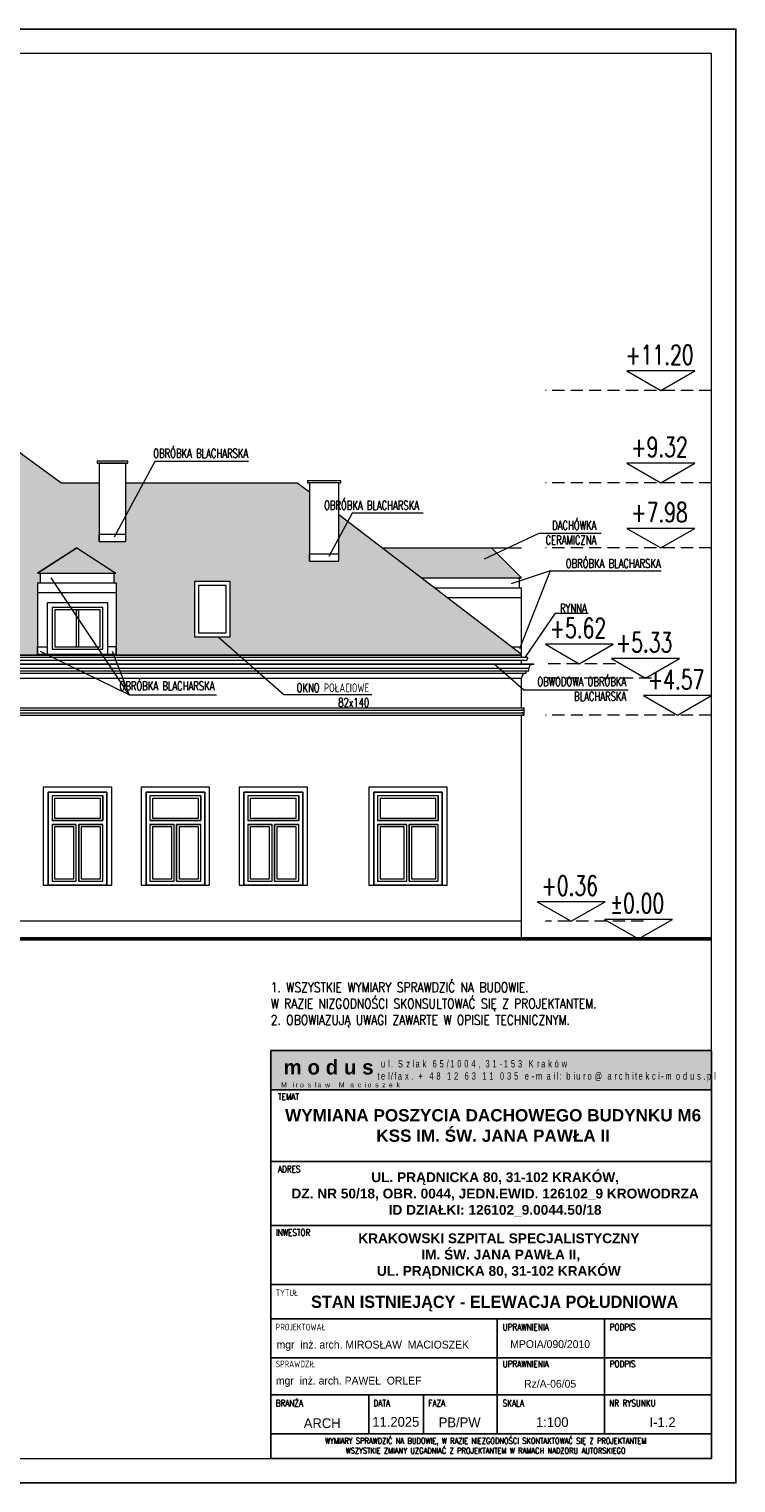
# Model space of a CAD drawing. Header units: millimetres. Extents: x 5973 to 39040, y 4443 to 37727.
# Tile 17 of 52: x 8818 to 10261, y 15910 to 18880. Entities that reach past the tile are written whole.
import ezdxf
from ezdxf.enums import TextEntityAlignment as Align

# ---------------------------------------------------------------- set-up
doc = ezdxf.new("R2010")
doc.units = ezdxf.units.MM
doc.linetypes.add('HIDDEN', pattern=[0.375, 0.25, -0.125])
for name, color, linetype, lineweight in [('!MODUS_OPIS', 3, 'Continuous', 13), ('!MODUS_RAMKA', 1, 'Continuous', 15), ('_MODUS - Ramka', 1, 'Continuous', 15), ('Cienka', 3, 'Continuous', 9), ('MODUS_Opis', 8, 'Continuous', 13), ('pekniecia', 2, 'Continuous', 50), ('Widok', 1, 'Continuous', 15)]:
    doc.layers.add(name, color=color, linetype=linetype, lineweight=lineweight)
doc.styles.add('ARIAL', font='tahoma.ttf')
doc.styles.add('ARIAL TEEN', font='arial.ttf')
doc.styles.add('OPIS', font='romans.shx')
doc.styles.add('ROMANS', font='romans.shx', dxfattribs={"width": 0.8})
doc.styles.add('TXT', font='simplex.shx', dxfattribs={"width": 0.8})
pattern_1 = [(90, (0.04, 0), (-10.16, 6e-16), []), (180, (0.04, 0), (-10.16, -10.16), [10.16, -10.16])]

msp = doc.modelspace()

# ---------------------------------------------------------------- hatches: boundary and pattern name
at = {"layer": '!MODUS_RAMKA'}
for color, points in [(254, [(10211.40608, 16793.21339), (9311.40608, 16793.21339), (9311.40608, 16713.21339), (10211.40608, 16713.21339)]), (250, [(9520.18186, 16783.21339), (9331.40608, 16783.21339), (9331.40608, 16730.34919), (9520.18186, 16730.34919)])]:
    msp.add_hatch(color=color, dxfattribs=at).paths.add_polyline_path(points)
at = {"layer": 'Cienka', "transparency": 33554483}
h = msp.add_hatch(dxfattribs=at)
h.set_pattern_fill('AR-B816', color=256, scale=0.05, angle=90)
h.set_pattern_definition(pattern_1)
h.paths.add_polyline_path([(7228.22025, 17592.33148, 0.2268271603), (7230.26795, 17596.61302), (7231.26795, 17596.61302, -0.2198132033), (7228.98169, 17591.66384)])
h.paths.add_polyline_path([(8370.44492, 18070.11796), (8374.44492, 18070.11796), (8374.44492, 18074.11796), (8315.44492, 18074.11796), (8306.44492, 18074.11796), (8306.44492, 18070.11796)])
h.paths.add_polyline_path([(7620.44492, 18070.11796), (7624.44492, 18070.11796), (7624.44492, 18074.11796), (7565.44492, 18074.11796), (7556.44492, 18074.11796), (7556.44492, 18070.11796)])
h.paths.add_polyline_path([(7150.44492, 18030.11796), (7154.44492, 18030.11796), (7154.44492, 18034.11796), (7095.44492, 18034.11796), (7086.44492, 18034.11796), (7086.44492, 18030.11796)])
h.paths.add_polyline_path([(9823.44492, 17601.36636), (9823.44492, 17602.4914), (9450.44492, 17887.83705), (9450.44492, 17793.36636), (9390.44492, 17793.36636), (9390.44492, 17933.73716), (9364.78588, 17953.36636), (9015.44492, 17953.36636), (9015.44492, 17833.36636), (8960.44492, 17833.36636), (8960.44492, 17953.36636), (8882.13161, 17953.36636), (8623.78588, 18141.6597), (7132.48805, 18141.6597), (7118.00308, 18130.11796), (6900.46726, 17953.36636), (6830.84081, 17953.36636), (6822.13995, 17948.3879), (7218.05835, 17601.24157), (7218.05835, 17601.36636)])
h.paths.add_polyline_path([(7090.44492, 18030.11796), (7150.44492, 18030.11796), (7150.44492, 17880.11796), (7090.44492, 17880.11796)], flags=16)
h.paths.add_polyline_path([(8310.44492, 18070.11796), (8370.44492, 18070.11796), (8370.44492, 17920.11796), (8310.44492, 17920.11796)], flags=16)
h.paths.add_polyline_path([(7560.44492, 18070.11796), (7620.44492, 18070.11796), (7620.44492, 17920.11796), (7560.44492, 17920.11796)], flags=16)
h.paths.add_polyline_path([(7485.44492, 17751.36636), (7558.44492, 17751.36636), (7558.44492, 17638.36636), (7485.44492, 17638.36636)], flags=16)
h.paths.add_polyline_path([(7855.44492, 17751.36636), (7928.44492, 17751.36636), (7928.44492, 17638.36636), (7855.44492, 17638.36636)], flags=16)
h.paths.add_polyline_path([(8255.44492, 17751.36636), (8328.44492, 17751.36636), (8328.44492, 17638.36636), (8255.44492, 17638.36636)], flags=16)
h.paths.add_polyline_path([(9155.44492, 17751.36636), (9228.44492, 17751.36636), (9228.44492, 17638.36636), (9155.44492, 17638.36636)], flags=16)
h.paths.add_polyline_path([(7274.37838, 17748.78488), (7274.37838, 17768.78488), (7269.37838, 17768.78488), (7349.37838, 17820.11796), (7429.37838, 17768.78488), (7424.87838, 17768.78488), (7424.87838, 17748.78488), (7429.51146, 17748.78488), (7429.51146, 17603.36636), (7269.37838, 17603.36636), (7269.37838, 17748.78488)], flags=16)
h.paths.add_polyline_path([(7630.05857, 17748.78488), (7630.05857, 17768.78488), (7625.05857, 17768.78488), (7705.05857, 17820.11796), (7785.05857, 17768.78488), (7780.55857, 17768.78488), (7780.55857, 17748.78488), (7785.19165, 17748.78488), (7785.19165, 17603.36636), (7625.05857, 17603.36636), (7625.05857, 17748.78488)], flags=16)
h.paths.add_polyline_path([(8040.05857, 17748.78488), (8040.05857, 17768.78488), (8035.05857, 17768.78488), (8115.05857, 17820.11796), (8195.05857, 17768.78488), (8190.55857, 17768.78488), (8190.55857, 17748.78488), (8195.19165, 17748.78488), (8195.19165, 17603.36636), (8035.05857, 17603.36636), (8035.05857, 17748.78488)], flags=16)
h.paths.add_polyline_path([(8440.05857, 17748.78488), (8440.05857, 17768.78488), (8435.05857, 17768.78488), (8515.05857, 17820.11796), (8595.05857, 17768.78488), (8590.55857, 17768.78488), (8590.55857, 17748.78488), (8595.19165, 17748.78488), (8595.19165, 17603.36636), (8435.05857, 17603.36636), (8435.05857, 17748.78488)], flags=16)
h.paths.add_polyline_path([(8840.05857, 17748.78488), (8840.05857, 17768.78488), (8835.05857, 17768.78488), (8915.05857, 17820.11796), (8995.05857, 17768.78488), (8990.55857, 17768.78488), (8990.55857, 17748.78488), (8995.19165, 17748.78488), (8995.19165, 17603.36636), (8835.05857, 17603.36636), (8835.05857, 17748.78488)], flags=16)
h.paths.add_polyline_path([(7493.44492, 17743.36636), (7550.44492, 17743.36636), (7550.44492, 17646.36636), (7493.44492, 17646.36636)], flags=0)
h.paths.add_polyline_path([(7863.44492, 17743.36636), (7920.44492, 17743.36636), (7920.44492, 17646.36636), (7863.44492, 17646.36636)], flags=0)
h.paths.add_polyline_path([(8263.44492, 17743.36636), (8320.44492, 17743.36636), (8320.44492, 17646.36636), (8263.44492, 17646.36636)], flags=0)
h.paths.add_polyline_path([(9163.44492, 17743.36636), (9220.44492, 17743.36636), (9220.44492, 17646.36636), (9163.44492, 17646.36636)], flags=0)
h.paths.add_polyline_path([(7402.2453, 17613.36636), (7299.2453, 17613.36636), (7299.2453, 17698.36636), (7402.2453, 17698.36636)], flags=0)
h.paths.add_polyline_path([(7304.2453, 17618.36636), (7304.2453, 17693.36636), (7397.2453, 17693.36636), (7397.2453, 17618.36636)], flags=0)
h.paths.add_polyline_path([(7757.9255, 17613.36636), (7654.9255, 17613.36636), (7654.9255, 17698.36636), (7757.9255, 17698.36636)], flags=0)
h.paths.add_polyline_path([(7659.9255, 17618.36636), (7659.9255, 17693.36636), (7752.9255, 17693.36636), (7752.9255, 17618.36636)], flags=0)
h.paths.add_polyline_path([(8167.9255, 17613.36636), (8064.9255, 17613.36636), (8064.9255, 17698.36636), (8167.9255, 17698.36636)], flags=0)
h.paths.add_polyline_path([(8069.9255, 17618.36636), (8069.9255, 17693.36636), (8162.9255, 17693.36636), (8162.9255, 17618.36636)], flags=0)
h.paths.add_polyline_path([(8567.9255, 17613.36636), (8464.9255, 17613.36636), (8464.9255, 17698.36636), (8567.9255, 17698.36636)], flags=0)
h.paths.add_polyline_path([(8469.9255, 17618.36636), (8469.9255, 17693.36636), (8562.9255, 17693.36636), (8562.9255, 17618.36636)], flags=0)
h.paths.add_polyline_path([(8967.9255, 17613.36636), (8864.9255, 17613.36636), (8864.9255, 17698.36636), (8967.9255, 17698.36636)], flags=0)
h.paths.add_polyline_path([(8869.9255, 17618.36636), (8869.9255, 17693.36636), (8962.9255, 17693.36636), (8962.9255, 17618.36636)], flags=0)
h = msp.add_hatch(dxfattribs=at)
h.set_pattern_fill('AR-B816', color=256, scale=0.05, angle=90)
h.set_pattern_definition(pattern_1)
h.paths.add_polyline_path([(7785.05857, 17768.78488), (7705.05857, 17820.11796), (7625.05857, 17768.78488)])
h.paths.add_polyline_path([(8195.05857, 17768.78488), (8115.05857, 17820.11796), (8035.05857, 17768.78488)])
h.paths.add_polyline_path([(8595.05857, 17768.78488), (8515.05857, 17820.11796), (8435.05857, 17768.78488)])
h.paths.add_polyline_path([(8995.05857, 17768.78488), (8915.05857, 17820.11796), (8835.05857, 17768.78488)])
h.paths.add_polyline_path([(9823.44492, 17758.78488), (9762.11183, 17820.11796), (9512.82267, 17820.11796), (9592.99646, 17758.78488)])

# ---------------------------------------------------------------- linework, layer by layer
at = {"layer": '!MODUS_OPIS'}
for points in [[(10108.03933, 18141.6597), (10177.32136, 18181.6597), (10038.7573, 18181.6597)], [(10108.03933, 17953.36636), (10177.32136, 17993.36636), (10038.7573, 17993.36636)], [(10108.03933, 17820.11796), (10177.32136, 17860.11796), (10038.7573, 17860.11796)], [(9941.44064, 17583.36636), (10010.72267, 17623.36636), (9872.1586, 17623.36636)], [(10076.66073, 17554.36636), (10145.94276, 17594.36636), (10007.3787, 17594.36636)], [(10141.96214, 17478.36636), (10211.24417, 17518.36636), (10072.68011, 17518.36636)], [(9924.74139, 17057.36636), (9994.02342, 17097.36636), (9855.45936, 17097.36636)], [(10062.33196, 17021.36636), (10131.61399, 17061.36636), (9993.04993, 17061.36636)]]:
    msp.add_lwpolyline(points, close=True, dxfattribs=at)
at = {"layer": '!MODUS_OPIS', "linetype": 'HIDDEN', "ltscale": 100}
for points in [[(10211.40102, 18141.6597), (9872.37703, 18141.6597)], [(10211.40102, 17953.36636), (9872.37703, 17953.36636)], [(10211.40102, 17820.11796), (9872.37703, 17820.11796)], [(10015.37403, 17583.36636), (9872.37703, 17583.36636)], [(10088.87345, 17554.36636), (9872.37703, 17554.36636)], [(10211.40102, 17478.36636), (9872.37703, 17478.36636)], [(10072.5109, 17057.36636), (9872.37703, 17057.36636)], [(10143.46904, 17021.36636), (9872.37703, 17021.36636)], [(10143.46904, 17021.36636), (9872.37703, 17021.36636)]]:
    msp.add_lwpolyline(points, dxfattribs=at)
at = {"layer": '!MODUS_OPIS', "ltscale": 0.7}
for points in [[(9074.20443, 17996.34473), (8991.65215, 17842.27513)], [(9265.47411, 17996.34473), (9074.20443, 17996.34473)], [(9477.54134, 17891.21917), (9429.88005, 17802.2676)], [(9622.68731, 17891.21917), (9477.54134, 17891.21917)], [(9747.54411, 17797.97231), (9859.49237, 17850.4961), (9986.09298, 17850.4961)], [(9882.17735, 17773.14092), (9801.99268, 17747.00466)], [(9882.17735, 17773.14092), (9819.52978, 17613.93891)], [(9882.17735, 17773.14092), (9882.17735, 17773.14092), (10108.52129, 17773.14092)], [(9021.73177, 17519.89816), (8862.90713, 17758.92083)], [(9891.98085, 17686.52016), (9830.15452, 17596.61302)], [(9891.98085, 17686.52016), (9891.98085, 17686.52016), (9959.69698, 17686.52016)], [(9204.11158, 17638.36636), (9337.8472, 17520.95139), (9518.01909, 17520.95139)], [(9021.73177, 17519.89816), (8840.88799, 17608.75216)], [(8987.19488, 17609.06613), (9021.73177, 17519.89816), (9200.13048, 17519.89816)], [(9767.82681, 17583.36636), (9827.92602, 17530.25929), (10041.12709, 17530.25929)]]:
    msp.add_lwpolyline(points, dxfattribs=at)
at = {"layer": '!MODUS_RAMKA'}
msp.add_lwpolyline([(9311.40608, 16793.21339), (10211.40608, 16793.21339), (10211.40608, 16713.21339), (9311.40608, 16713.21339)], close=True, dxfattribs=at)
at = {"layer": '!MODUS_RAMKA', "lineweight": 25}
for points in [[(9311.40608, 16713.21339), (10211.40608, 16713.21339), (10211.40102, 16566.3403), (9311.40102, 16566.3403)], [(9311.39527, 16566.3403), (10211.39527, 16566.3403), (10211.39527, 16566.3403), (9311.39527, 16566.3403)], [(9311.40702, 16566.3403), (10211.40702, 16566.3403), (10211.40102, 16435.86427), (9311.40102, 16435.86427)], [(9311.40102, 16435.86427), (10211.40102, 16435.86427), (10211.40102, 16315.46418), (9311.40102, 16315.46418)], [(9311.40102, 16435.86427), (10211.40102, 16435.86427), (10211.40102, 16315.46418), (9311.40102, 16315.46418)], [(9311.40102, 16315.46418), (10211.40102, 16315.46418), (10211.40102, 16245.46418), (9311.40102, 16245.46418)], [(9311.40102, 16245.46418), (9773.90102, 16245.46418), (9773.90102, 16165.46418), (9311.40102, 16165.46418)], [(9992.65102, 16165.46418), (9773.90102, 16165.46418), (9773.90102, 16245.46418), (9992.65102, 16245.46418)], [(10211.40102, 16165.46418), (9992.65102, 16165.46418), (9992.65102, 16245.46418), (10211.40102, 16245.46418)], [(9311.40102, 16165.46418), (9773.90102, 16165.46418), (9773.90102, 16090.05751), (9311.40102, 16090.05751)], [(9992.65102, 16090.05751), (9773.90102, 16090.05751), (9773.90102, 16165.46418), (9992.65102, 16165.46418)], [(10211.40102, 16090.05751), (9992.65102, 16090.05751), (9992.65102, 16165.46418), (10211.40102, 16165.46418)], [(9311.40102, 16090.05751), (10211.40102, 16090.05751), (10211.40102, 16010.05751), (9311.40102, 16010.05751)], [(9511.40102, 16010.05751), (9311.40102, 16010.05751), (9311.40102, 16090.05751), (9511.40102, 16090.05751)], [(9992.65102, 16010.05751), (9773.90102, 16010.05751), (9773.90102, 16090.05751), (9992.65102, 16090.05751)], [(10211.40102, 16010.05751), (9992.65102, 16010.05751), (9992.65102, 16090.05751), (10211.40102, 16090.05751)], [(10211.40102, 15960.05751), (9311.40102, 15960.05751), (9311.40102, 16010.05751), (10211.40102, 16010.05751)]]:
    msp.add_lwpolyline(points, close=True, dxfattribs=at)
msp.add_lwpolyline([(9623.56423, 16090.05751), (9623.56423, 16010.05751)], dxfattribs=at)
msp.add_lwpolyline([(7218.05835, 17601.36636), (9823.44492, 17601.36636)])
at = {"layer": '_MODUS - Ramka'}
msp.add_lwpolyline([(6261.40102, 18830.05751), (6261.40102, 15960.05751), (10211.40102, 15960.05751), (10211.40102, 18830.05751), (6261.40102, 18830.05751)], dxfattribs=at)
at = {"layer": 'Defpoints'}
msp.add_lwpolyline([(6061.40102, 16780.05751), (6061.40102, 18880.05751), (10261.40102, 18880.05751), (10261.40102, 15910.05751), (6061.40102, 15910.05751), (6061.40102, 18880.05751)], dxfattribs=at)
for points in [[(9311.40608, 16793.21339), (10211.40608, 16793.21339), (10211.40102, 15960.05751), (9311.40102, 15960.05751)], [(9311.40608, 16793.21339), (10211.40102, 16793.21339), (10211.3985, 15960.05751), (9311.40355, 15960.05751)]]:
    msp.add_lwpolyline(points, close=True, dxfattribs=at)
at = {"layer": 'pekniecia'}
msp.add_lwpolyline([(6821.7581, 17021.36636), (6261.40102, 17021.36636), (10211.40102, 17021.36636)], dxfattribs=at)
at = {"layer": 'Widok'}
for p, q in [((8884.33259, 17331.36636), (8846.44492, 17331.36636)), ((8846.44492, 17331.36636), (8846.44492, 17131.36636)), ((8856.44492, 17131.36636), (8856.44492, 17321.36636)), ((8856.44492, 17321.36636), (8884.33259, 17321.36636)), ((8884.33259, 17321.36636), (8856.44492, 17321.36636)), ((8856.44492, 17321.36636), (8856.44492, 17131.36636)), ((8937.94599, 17331.36636), (8884.33259, 17331.36636)), ((8884.33259, 17321.36636), (8937.94599, 17321.36636)), ((8937.94599, 17321.36636), (8884.33259, 17321.36636)), ((8986.44492, 17331.36636), (8937.94599, 17331.36636)), ((8937.94599, 17321.36636), (8976.44492, 17321.36636)), ((8976.44492, 17321.36636), (8937.94599, 17321.36636)), ((8976.44492, 17321.36636), (8976.44492, 17131.36636)), ((8976.44492, 17131.36636), (8976.44492, 17321.36636)), ((8986.44492, 17131.36636), (8986.44492, 17331.36636)), ((9084.33259, 17331.36636), (9046.44492, 17331.36636)), ((9046.44492, 17331.36636), (9046.44492, 17131.36636)), ((9056.44492, 17131.36636), (9056.44492, 17321.36636)), ((9056.44492, 17321.36636), (9084.33259, 17321.36636)), ((9084.33259, 17321.36636), (9056.44492, 17321.36636)), ((9056.44492, 17321.36636), (9056.44492, 17131.36636)), ((9137.94599, 17331.36636), (9084.33259, 17331.36636)), ((9084.33259, 17321.36636), (9137.94599, 17321.36636)), ((9137.94599, 17321.36636), (9084.33259, 17321.36636)), ((9186.44492, 17331.36636), (9137.94599, 17331.36636)), ((9137.94599, 17321.36636), (9176.44492, 17321.36636)), ((9176.44492, 17321.36636), (9137.94599, 17321.36636)), ((9176.44492, 17321.36636), (9176.44492, 17131.36636)), ((9176.44492, 17131.36636), (9176.44492, 17321.36636)), ((9186.44492, 17131.36636), (9186.44492, 17331.36636)), ((9284.33259, 17331.36636), (9246.44492, 17331.36636)), ((9246.44492, 17331.36636), (9246.44492, 17131.36636)), ((9256.44492, 17131.36636), (9256.44492, 17321.36636)), ((9256.44492, 17321.36636), (9284.33259, 17321.36636)), ((9284.33259, 17321.36636), (9256.44492, 17321.36636)), ((9256.44492, 17321.36636), (9256.44492, 17131.36636)), ((9337.94599, 17331.36636), (9284.33259, 17331.36636)), ((9284.33259, 17321.36636), (9337.94599, 17321.36636)), ((9337.94599, 17321.36636), (9284.33259, 17321.36636)), ((9386.44492, 17331.36636), (9337.94599, 17331.36636)), ((9337.94599, 17321.36636), (9376.44492, 17321.36636)), ((9376.44492, 17321.36636), (9337.94599, 17321.36636)), ((9376.44492, 17321.36636), (9376.44492, 17131.36636)), ((9376.44492, 17131.36636), (9376.44492, 17321.36636)), ((9386.44492, 17131.36636), (9386.44492, 17331.36636)), ((8884.33259, 17313.36636), (8864.44492, 17313.36636)), ((8864.44492, 17313.36636), (8864.44492, 17263.36636)), ((8884.33259, 17313.36636), (8864.44492, 17313.36636)), ((8864.44492, 17313.36636), (8864.44492, 17263.36636)), ((8884.33259, 17308.36636), (8869.44492, 17308.36636)), ((8869.44492, 17308.36636), (8869.44492, 17268.36636)), ((8937.94599, 17313.36636), (8884.33259, 17313.36636)), ((8937.94599, 17313.36636), (8884.33259, 17313.36636)), ((8937.94599, 17308.36636), (8884.33259, 17308.36636)), ((8968.44492, 17313.36636), (8937.94599, 17313.36636)), ((8968.44492, 17313.36636), (8937.94599, 17313.36636)), ((8963.44492, 17308.36636), (8937.94599, 17308.36636)), ((8963.44492, 17268.36636), (8963.44492, 17308.36636)), ((8968.44492, 17263.36636), (8968.44492, 17313.36636)), ((8968.44492, 17313.36636), (8968.44492, 17263.36636)), ((8968.44492, 17263.36636), (8968.44492, 17313.36636)), ((9084.33259, 17313.36636), (9064.44492, 17313.36636)), ((9064.44492, 17313.36636), (9064.44492, 17263.36636)), ((9084.33259, 17313.36636), (9064.44492, 17313.36636)), ((9064.44492, 17313.36636), (9064.44492, 17263.36636)), ((9084.33259, 17308.36636), (9069.44492, 17308.36636)), ((9069.44492, 17308.36636), (9069.44492, 17268.36636)), ((9137.94599, 17313.36636), (9084.33259, 17313.36636)), ((9137.94599, 17313.36636), (9084.33259, 17313.36636)), ((9137.94599, 17308.36636), (9084.33259, 17308.36636)), ((9168.44492, 17313.36636), (9137.94599, 17313.36636)), ((9168.44492, 17313.36636), (9137.94599, 17313.36636)), ((9163.44492, 17308.36636), (9137.94599, 17308.36636)), ((9163.44492, 17268.36636), (9163.44492, 17308.36636)), ((9168.44492, 17263.36636), (9168.44492, 17313.36636)), ((9168.44492, 17313.36636), (9168.44492, 17263.36636)), ((9168.44492, 17263.36636), (9168.44492, 17313.36636)), ((9284.33259, 17313.36636), (9264.44492, 17313.36636)), ((9264.44492, 17313.36636), (9264.44492, 17263.36636)), ((9284.33259, 17313.36636), (9264.44492, 17313.36636)), ((9264.44492, 17313.36636), (9264.44492, 17263.36636)), ((9284.33259, 17308.36636), (9269.44492, 17308.36636)), ((9269.44492, 17308.36636), (9269.44492, 17268.36636)), ((9337.94599, 17313.36636), (9284.33259, 17313.36636)), ((9337.94599, 17313.36636), (9284.33259, 17313.36636)), ((9337.94599, 17308.36636), (9284.33259, 17308.36636)), ((9368.44492, 17313.36636), (9337.94599, 17313.36636)), ((9368.44492, 17313.36636), (9337.94599, 17313.36636)), ((9363.44492, 17308.36636), (9337.94599, 17308.36636)), ((9363.44492, 17268.36636), (9363.44492, 17308.36636)), ((9368.44492, 17263.36636), (9368.44492, 17313.36636)), ((9368.44492, 17313.36636), (9368.44492, 17263.36636)), ((9368.44492, 17263.36636), (9368.44492, 17313.36636)), ((8884.33259, 17263.36636), (8864.44492, 17263.36636)), ((8864.44492, 17263.36636), (8884.33259, 17263.36636)), ((8869.44492, 17268.36636), (8884.33259, 17268.36636)), ((8884.33259, 17268.36636), (8937.94599, 17268.36636)), ((8937.94599, 17263.36636), (8884.33259, 17263.36636)), ((8884.33259, 17263.36636), (8937.94599, 17263.36636)), ((8937.94599, 17268.36636), (8963.44492, 17268.36636)), ((8968.44492, 17263.36636), (8937.94599, 17263.36636)), ((8937.94599, 17263.36636), (8968.44492, 17263.36636)), ((9084.33259, 17263.36636), (9064.44492, 17263.36636)), ((9064.44492, 17263.36636), (9084.33259, 17263.36636)), ((9069.44492, 17268.36636), (9084.33259, 17268.36636)), ((9084.33259, 17268.36636), (9137.94599, 17268.36636)), ((9137.94599, 17263.36636), (9084.33259, 17263.36636)), ((9084.33259, 17263.36636), (9137.94599, 17263.36636)), ((9137.94599, 17268.36636), (9163.44492, 17268.36636)), ((9168.44492, 17263.36636), (9137.94599, 17263.36636)), ((9137.94599, 17263.36636), (9168.44492, 17263.36636)), ((9284.33259, 17263.36636), (9264.44492, 17263.36636)), ((9264.44492, 17263.36636), (9284.33259, 17263.36636)), ((9269.44492, 17268.36636), (9284.33259, 17268.36636)), ((9284.33259, 17268.36636), (9337.94599, 17268.36636)), ((9337.94599, 17263.36636), (9284.33259, 17263.36636)), ((9284.33259, 17263.36636), (9337.94599, 17263.36636)), ((9337.94599, 17268.36636), (9363.44492, 17268.36636)), ((9368.44492, 17263.36636), (9337.94599, 17263.36636)), ((9337.94599, 17263.36636), (9368.44492, 17263.36636)), ((8864.44492, 17255.36636), (8864.44492, 17139.36636)), ((8864.44492, 17255.36636), (8884.33259, 17255.36636)), ((8884.33259, 17255.36636), (8864.44492, 17255.36636)), ((8864.44492, 17255.36636), (8864.44492, 17139.36636)), ((8884.33259, 17250.36636), (8869.44492, 17250.36636)), ((8869.44492, 17250.36636), (8869.44492, 17144.36636)), ((8884.33259, 17255.36636), (8913.94492, 17255.36636)), ((8913.94492, 17255.36636), (8884.33259, 17255.36636)), ((8908.94492, 17250.36636), (8884.33259, 17250.36636)), ((8908.94492, 17144.36636), (8908.94492, 17250.36636)), ((8913.94492, 17139.36636), (8913.94492, 17255.36636)), ((8913.94492, 17139.36636), (8913.94492, 17255.36636)), ((8918.94492, 17255.36636), (8937.94599, 17255.36636)), ((8918.94492, 17139.36636), (8918.94492, 17255.36636)), ((8937.94599, 17255.36636), (8918.94492, 17255.36636)), ((8918.94492, 17255.36636), (8918.94492, 17139.36636)), ((8937.94599, 17250.36636), (8923.94492, 17250.36636)), ((8923.94492, 17250.36636), (8923.94492, 17144.36636)), ((8963.44492, 17250.36636), (8928.61194, 17250.36636)), ((8937.94599, 17255.36636), (8968.44492, 17255.36636)), ((8968.44492, 17255.36636), (8937.94599, 17255.36636)), ((8963.44492, 17144.36636), (8963.44492, 17250.36636)), ((8968.44492, 17139.36636), (8968.44492, 17255.36636)), ((8968.44492, 17139.36636), (8968.44492, 17255.36636)), ((9064.44492, 17255.36636), (9064.44492, 17139.36636)), ((9064.44492, 17255.36636), (9084.33259, 17255.36636)), ((9084.33259, 17255.36636), (9064.44492, 17255.36636)), ((9064.44492, 17255.36636), (9064.44492, 17139.36636)), ((9084.33259, 17250.36636), (9069.44492, 17250.36636)), ((9069.44492, 17250.36636), (9069.44492, 17144.36636)), ((9084.33259, 17255.36636), (9113.94492, 17255.36636)), ((9113.94492, 17255.36636), (9084.33259, 17255.36636)), ((9108.94492, 17250.36636), (9084.33259, 17250.36636)), ((9108.94492, 17144.36636), (9108.94492, 17250.36636)), ((9113.94492, 17139.36636), (9113.94492, 17255.36636)), ((9113.94492, 17139.36636), (9113.94492, 17255.36636)), ((9118.94492, 17255.36636), (9137.94599, 17255.36636)), ((9118.94492, 17139.36636), (9118.94492, 17255.36636)), ((9137.94599, 17255.36636), (9118.94492, 17255.36636)), ((9118.94492, 17255.36636), (9118.94492, 17139.36636)), ((9137.94599, 17250.36636), (9123.94492, 17250.36636)), ((9123.94492, 17250.36636), (9123.94492, 17144.36636)), ((9163.44492, 17250.36636), (9128.61194, 17250.36636)), ((9137.94599, 17255.36636), (9168.44492, 17255.36636)), ((9168.44492, 17255.36636), (9137.94599, 17255.36636)), ((9163.44492, 17144.36636), (9163.44492, 17250.36636)), ((9168.44492, 17139.36636), (9168.44492, 17255.36636)), ((9168.44492, 17139.36636), (9168.44492, 17255.36636)), ((9264.44492, 17255.36636), (9264.44492, 17139.36636)), ((9264.44492, 17255.36636), (9284.33259, 17255.36636)), ((9284.33259, 17255.36636), (9264.44492, 17255.36636)), ((9264.44492, 17255.36636), (9264.44492, 17139.36636)), ((9284.33259, 17250.36636), (9269.44492, 17250.36636)), ((9269.44492, 17250.36636), (9269.44492, 17144.36636)), ((9284.33259, 17255.36636), (9313.94492, 17255.36636)), ((9313.94492, 17255.36636), (9284.33259, 17255.36636)), ((9308.94492, 17250.36636), (9284.33259, 17250.36636)), ((9308.94492, 17144.36636), (9308.94492, 17250.36636)), ((9313.94492, 17139.36636), (9313.94492, 17255.36636)), ((9313.94492, 17139.36636), (9313.94492, 17255.36636)), ((9318.94492, 17255.36636), (9337.94599, 17255.36636)), ((9318.94492, 17139.36636), (9318.94492, 17255.36636)), ((9337.94599, 17255.36636), (9318.94492, 17255.36636)), ((9318.94492, 17255.36636), (9318.94492, 17139.36636)), ((9337.94599, 17250.36636), (9323.94492, 17250.36636)), ((9323.94492, 17250.36636), (9323.94492, 17144.36636)), ((9363.44492, 17250.36636), (9328.61194, 17250.36636)), ((9337.94599, 17255.36636), (9368.44492, 17255.36636)), ((9368.44492, 17255.36636), (9337.94599, 17255.36636)), ((9363.44492, 17144.36636), (9363.44492, 17250.36636)), ((9368.44492, 17139.36636), (9368.44492, 17255.36636)), ((9368.44492, 17139.36636), (9368.44492, 17255.36636)), ((8864.44492, 17139.36636), (8884.33259, 17139.36636)), ((8864.44492, 17139.36636), (8884.33259, 17139.36636)), ((8869.44492, 17144.36636), (8884.33259, 17144.36636)), ((8884.33259, 17144.36636), (8908.94492, 17144.36636)), ((8884.33259, 17139.36636), (8913.94492, 17139.36636)), ((8884.33259, 17139.36636), (8913.94492, 17139.36636)), ((8918.94492, 17139.36636), (8937.94599, 17139.36636)), ((8918.94492, 17139.36636), (8937.94599, 17139.36636)), ((8923.94492, 17144.36636), (8937.94599, 17144.36636)), ((8937.94599, 17144.36636), (8963.44492, 17144.36636)), ((8937.94599, 17139.36636), (8968.44492, 17139.36636)), ((8937.94599, 17139.36636), (8968.44492, 17139.36636)), ((9064.44492, 17139.36636), (9084.33259, 17139.36636)), ((9064.44492, 17139.36636), (9084.33259, 17139.36636)), ((9069.44492, 17144.36636), (9084.33259, 17144.36636)), ((9084.33259, 17144.36636), (9108.94492, 17144.36636)), ((9084.33259, 17139.36636), (9113.94492, 17139.36636)), ((9084.33259, 17139.36636), (9113.94492, 17139.36636)), ((9118.94492, 17139.36636), (9137.94599, 17139.36636)), ((9118.94492, 17139.36636), (9137.94599, 17139.36636)), ((9123.94492, 17144.36636), (9137.94599, 17144.36636)), ((9137.94599, 17144.36636), (9163.44492, 17144.36636)), ((9137.94599, 17139.36636), (9168.44492, 17139.36636)), ((9137.94599, 17139.36636), (9168.44492, 17139.36636)), ((9264.44492, 17139.36636), (9284.33259, 17139.36636)), ((9264.44492, 17139.36636), (9284.33259, 17139.36636)), ((9269.44492, 17144.36636), (9284.33259, 17144.36636)), ((9284.33259, 17144.36636), (9308.94492, 17144.36636)), ((9284.33259, 17139.36636), (9313.94492, 17139.36636)), ((9284.33259, 17139.36636), (9313.94492, 17139.36636)), ((9318.94492, 17139.36636), (9337.94599, 17139.36636)), ((9318.94492, 17139.36636), (9337.94599, 17139.36636)), ((9323.94492, 17144.36636), (9337.94599, 17144.36636)), ((9337.94599, 17144.36636), (9363.44492, 17144.36636)), ((9337.94599, 17139.36636), (9368.44492, 17139.36636)), ((9337.94599, 17139.36636), (9368.44492, 17139.36636)), ((8846.44492, 17131.36636), (8884.33259, 17131.36636)), ((8884.33259, 17131.36636), (8856.44492, 17131.36636)), ((8856.44492, 17131.36636), (8884.33259, 17131.36636)), ((8937.94599, 17131.36636), (8884.33259, 17131.36636)), ((8884.33259, 17131.36636), (8937.94599, 17131.36636)), ((8884.33259, 17131.36636), (8937.94599, 17131.36636)), ((8976.44492, 17131.36636), (8937.94599, 17131.36636)), ((8937.94599, 17131.36636), (8976.44492, 17131.36636)), ((8937.94599, 17131.36636), (8986.44492, 17131.36636)), ((9046.44492, 17131.36636), (9084.33259, 17131.36636)), ((9084.33259, 17131.36636), (9056.44492, 17131.36636)), ((9056.44492, 17131.36636), (9084.33259, 17131.36636)), ((9137.94599, 17131.36636), (9084.33259, 17131.36636)), ((9084.33259, 17131.36636), (9137.94599, 17131.36636)), ((9084.33259, 17131.36636), (9137.94599, 17131.36636)), ((9176.44492, 17131.36636), (9137.94599, 17131.36636)), ((9137.94599, 17131.36636), (9176.44492, 17131.36636)), ((9137.94599, 17131.36636), (9186.44492, 17131.36636)), ((9246.44492, 17131.36636), (9284.33259, 17131.36636)), ((9284.33259, 17131.36636), (9256.44492, 17131.36636)), ((9256.44492, 17131.36636), (9284.33259, 17131.36636)), ((9337.94599, 17131.36636), (9284.33259, 17131.36636)), ((9284.33259, 17131.36636), (9337.94599, 17131.36636)), ((9284.33259, 17131.36636), (9337.94599, 17131.36636)), ((9376.44492, 17131.36636), (9337.94599, 17131.36636)), ((9337.94599, 17131.36636), (9376.44492, 17131.36636)), ((9337.94599, 17131.36636), (9386.44492, 17131.36636))]:
    msp.add_line(p, q, dxfattribs=at)
for points in [[(8882.13161, 17953.36636), (8623.78588, 18141.6597)], [(9015.44492, 17993.36636), (9019.44492, 17993.36636), (9019.44492, 17997.36636), (8960.44492, 17997.36636), (8956.44492, 17997.36636), (8956.44492, 17993.36636), (9017.44492, 17993.36636)], [(8960.44492, 17993.36636), (8960.44492, 17833.36636), (9015.44492, 17833.36636), (9015.44492, 17993.36636), (8960.44492, 17993.36636)], [(8960.44492, 17993.36636), (8960.44492, 17833.36636)], [(8882.13161, 17953.36636), (8960.44492, 17953.36636)], [(9015.44492, 17953.36636), (9364.78588, 17953.36636)], [(9390.44492, 17933.73716), (9364.78588, 17953.36636)], [(9450.44492, 17953.36636), (9454.44492, 17953.36636), (9454.44492, 17957.36636), (9390.44492, 17957.36636), (9386.44492, 17957.36636), (9386.44492, 17953.36636), (9390.44492, 17953.36636)], [(9390.44492, 17953.36636), (9390.44492, 17793.36636), (9450.44492, 17793.36636), (9450.44492, 17953.36636), (9390.44492, 17953.36636), (9390.44492, 17793.36636)], [(9823.44492, 17602.4914), (9450.44492, 17887.83705)], [(8915.05857, 17820.11796), (8915.05857, 17820.11796), (8835.05857, 17768.78488), (8915.05857, 17820.11796), (8995.05857, 17768.78488)], [(8960.44492, 17833.36636), (8960.44492, 17848.36636), (9015.44492, 17848.36636)], [(9538.9664, 17820.11796), (9823.44492, 17820.11796)], [(9823.44492, 17758.78488), (9762.11183, 17820.11796)], [(9390.44492, 17793.36636), (9390.44492, 17808.36636), (9450.44492, 17808.36636)], [(8835.05857, 17768.78488), (8925.26317, 17768.78488)], [(8835.05857, 17768.78488), (8840.05857, 17768.78488), (8840.05857, 17748.78488)], [(8922.76317, 17768.78488), (8995.05857, 17768.78488)], [(8995.05857, 17768.78488), (8990.55857, 17768.78488), (8990.55857, 17748.78488)], [(8835.05857, 17748.78488), (8835.05857, 17663.0597)], [(8835.05857, 17748.78488), (8925.26317, 17748.78488)], [(8922.76317, 17748.78488), (8995.55857, 17748.78488)], [(8995.19165, 17748.78488), (8995.19165, 17663.0597)], [(9155.44492, 17638.36636), (9228.44492, 17638.36636), (9228.44492, 17751.36636), (9155.44492, 17751.36636), (9155.44492, 17638.36636)], [(9619.14019, 17758.78488), (9823.44492, 17758.78488)], [(9645.28392, 17738.78488), (9823.44492, 17738.78488)], [(9823.44492, 17758.78488), (9818.44492, 17758.78488), (9818.44492, 17738.78488)], [(9823.44492, 17596.61302), (9823.44492, 17738.78488)], [(8835.05857, 17728.78488), (8925.26317, 17728.78488)], [(8854.9255, 17663.0597), (8854.9255, 17708.36636), (8925.26317, 17708.36636)], [(8922.76317, 17728.78488), (8995.55857, 17728.78488)], [(8925.26317, 17708.36636), (8977.9255, 17708.36636), (8977.9255, 17663.0597)], [(9671.42765, 17718.78488), (9823.44492, 17718.78488)], [(8925.26317, 17698.36636), (8864.9255, 17698.36636)], [(8864.9255, 17698.36636), (8864.9255, 17663.0597)], [(8967.9255, 17663.0597), (8967.9255, 17698.36636), (8864.9255, 17698.36636), (8864.9255, 17663.0597)], [(8962.9255, 17663.0597), (8962.9255, 17693.36636), (8869.9255, 17693.36636), (8869.9255, 17663.0597)], [(8914.4255, 17663.0597), (8914.4255, 17693.36636)], [(8916.4255, 17693.36636), (8918.4255, 17693.36636), (8918.4255, 17663.0597)], [(8967.9255, 17663.0597), (8967.9255, 17698.36636), (8925.26317, 17698.36636)], [(8835.05857, 17663.0597), (8835.05857, 17603.36636)], [(8854.9255, 17603.36636), (8854.9255, 17663.0597)], [(8864.9255, 17663.0597), (8864.9255, 17613.36636)], [(8864.9255, 17663.0597), (8864.9255, 17613.36636), (8967.9255, 17613.36636), (8967.9255, 17663.0597)], [(8869.9255, 17663.0597), (8869.9255, 17618.36636), (8962.9255, 17618.36636), (8962.9255, 17663.0597)], [(8918.4255, 17663.0597), (8918.4255, 17618.36636), (8914.4255, 17618.36636), (8914.4255, 17663.0597)], [(8967.9255, 17613.36636), (8967.9255, 17663.0597)], [(8977.9255, 17663.0597), (8977.9255, 17603.36636)], [(8995.19165, 17663.0597), (8995.19165, 17603.36636)], [(8835.05857, 17603.36636), (8835.05857, 17618.36636), (8854.9255, 17618.36636)], [(8864.9255, 17613.36636), (8967.9255, 17613.36636)], [(8995.19165, 17603.36636), (8995.19165, 17618.36636), (8977.9255, 17618.36636)], [(9823.44492, 17602.4914), (9823.44492, 17617.4914), (9803.83712, 17617.4914)], [(9830.27081, 17590.11302), (7224.76795, 17590.11302)], [(9835.77081, 17596.61302), (7230.26795, 17596.61302)], [(7602.27337, 17583.36636), (9848.44492, 17583.36636)], [(8835.05857, 17603.36636), (8995.19165, 17603.36636)], [(9823.44492, 17582.4914), (9823.44492, 17590.11302)], [(9824.65452, 17596.61302), (9823.65452, 17596.61302)], [(9835.65452, 17596.61302), (9836.65452, 17596.61302)], [(9848.44492, 17582.36636), (9848.44492, 17583.36636)], [(7602.27337, 17582.36636), (9848.44492, 17582.36636)], [(7602.27337, 17574.36636), (9838.20439, 17574.36636)], [(7602.27337, 17569.36636), (9838.17797, 17569.36636)], [(7602.27337, 17564.36636), (9833.17797, 17564.36636)], [(7602.27337, 17554.36636), (9823.44492, 17554.36636)], [(9823.44492, 17493.36636), (9823.44492, 17554.36992)], [(9833.17797, 17564.36636), (9833.17797, 17569.36636), (9838.17797, 17569.36636), (9838.17797, 17574.36636)], [(7602.27337, 17493.36636), (9828.44492, 17493.36636)], [(9823.44492, 17493.36636), (9828.44492, 17493.36636), (9828.44492, 17488.36636), (9823.44492, 17488.36636)], [(7602.27337, 17488.36636), (9828.44492, 17488.36636)], [(7602.27337, 17483.36636), (9828.44492, 17483.36636)], [(7602.27337, 17478.36636), (9828.44492, 17478.36636)], [(9823.44492, 17488.36636), (9828.44492, 17488.36636), (9828.44492, 17483.36636), (9823.44492, 17483.36636)], [(9823.44492, 17483.36636), (9828.44492, 17483.36636), (9828.44492, 17478.36636), (9823.44492, 17478.36636)], [(9823.44492, 17021.36636), (9823.44492, 17478.36636)], [(8986.44492, 17331.36636), (8846.44492, 17331.36636)], [(8884.33259, 17331.36636), (8866.44492, 17331.36636)], [(8937.94599, 17331.36636), (8884.33259, 17331.36636)], [(8966.44492, 17331.36636), (8937.94599, 17331.36636)], [(9186.44492, 17331.36636), (9046.44492, 17331.36636)], [(9084.33259, 17331.36636), (9066.44492, 17331.36636)], [(9137.94599, 17331.36636), (9084.33259, 17331.36636)], [(9166.44492, 17331.36636), (9137.94599, 17331.36636)], [(9386.44492, 17331.36636), (9246.44492, 17331.36636)], [(9284.33259, 17331.36636), (9266.44492, 17331.36636)], [(9337.94599, 17331.36636), (9284.33259, 17331.36636)], [(9366.44492, 17331.36636), (9337.94599, 17331.36636)], [(9661.4778, 17131.36636), (9521.4778, 17131.36636), (9521.4778, 17321.36636), (9661.4778, 17321.36636)], [(9661.4778, 17321.36636), (9661.4778, 17131.36636)], [(9653.4778, 17263.36636), (9653.4778, 17313.36636), (9529.4778, 17313.36636), (9529.4778, 17263.36636)], [(9653.4778, 17313.36636), (9653.4778, 17263.36636), (9529.4778, 17263.36636)], [(9529.4778, 17255.36636), (9529.4778, 17139.36636), (9588.9778, 17139.36636)], [(9529.4778, 17255.36636), (9588.9778, 17255.36636)], [(9588.9778, 17139.36636), (9588.9778, 17255.36636)], [(9593.9778, 17139.36636), (9653.4778, 17139.36636), (9653.4778, 17255.36636)], [(9593.9778, 17255.36636), (9653.4778, 17255.36636)], [(9593.9778, 17139.36636), (9593.9778, 17255.36636)], [(9823.44492, 17021.36636), (9823.44492, 17057.36636), (7602.27337, 17057.36636)], [(6392.44492, 17021.36636), (9823.44492, 17021.36636)]]:
    msp.add_lwpolyline(points, dxfattribs=at)
for points in [[(9163.44492, 17646.36636), (9220.44492, 17646.36636), (9220.44492, 17743.36636), (9163.44492, 17743.36636)], [(9671.4778, 17331.36636), (9511.4778, 17331.36636), (9511.4778, 17131.36636), (9671.4778, 17131.36636)], [(9661.4778, 17321.36636), (9521.4778, 17321.36636), (9521.4778, 17131.36636), (9661.4778, 17131.36636)], [(9653.4778, 17313.36636), (9529.4778, 17313.36636), (9529.4778, 17263.36636), (9653.4778, 17263.36636)], [(9648.4778, 17308.36636), (9534.4778, 17308.36636), (9534.4778, 17268.36636), (9648.4778, 17268.36636)], [(9588.9778, 17255.36636), (9529.4778, 17255.36636), (9529.4778, 17139.36636), (9588.9778, 17139.36636)], [(9583.9778, 17250.36636), (9534.4778, 17250.36636), (9534.4778, 17144.36636), (9583.9778, 17144.36636)], [(9653.4778, 17255.36636), (9593.9778, 17255.36636), (9593.9778, 17139.36636), (9653.4778, 17139.36636)], [(9648.4778, 17250.36636), (9598.9778, 17250.36636), (9598.9778, 17144.36636), (9648.4778, 17144.36636)]]:
    msp.add_lwpolyline(points, close=True, dxfattribs=at)
for centre, radius, start, end in [((9830.15452, 17596.61302), 6.5, 270, 0), ((9833.44492, 17554.36992), 10, 91.52967936, 180.02041843), ((9847.35816, 17573.20321), 9.22737, 96.76373106, 174.41865321)]:
    msp.add_arc(centre, radius, start, end, dxfattribs=at)

# ---------------------------------------------------------------- texts
at = {"layer": '!MODUS_OPIS', "style": 'TXT', "width": 0.7}
for s, p in [('+11.20', (10105.29835, 18194.6369)), ('+9.32', (10105.29835, 18006.34356)), ('+7.98', (10105.29835, 17873.09517)), ('+5.62', (9938.69965, 17636.34357)), ('+5.33', (10073.91975, 17607.34356)), ('+4.57', (10139.22116, 17531.34356)), ('+0.36', (9922.0004, 17110.34356)), ('%%P0.00', (10059.59097, 17074.34356))]:
    msp.add_text(s, height=40, dxfattribs=at).set_placement(p, align=Align.CENTER)
at = {"layer": '!MODUS_OPIS', "ltscale": 0.7, "char_height": 18, "attachment_point": 3, "style": 'TXT'}
for s, width, insert in [('{\\W0.7;OBRÓBKA BLACHARSKA}', 202.8482185, (9265.00405, 18022.43934)), ('{\\W0.7;OBRÓBKA BLACHARSKA}', 202.8482185, (9613.94561, 17916.19003)), ('{\\W0.7;DACHÓWKA\\PCERAMICZNA}', 202.8482185, (9976.24146, 17875.26696)), ('{\\W0.7;OBRÓBKA BLACHARSKA}', 242.5566575, (10107.68558, 17797.32133)), ('{\\W0.7;RYNNA}', 202.8482185, (9956.69698, 17705.88604)), ('{\\W0.7;OBRÓBKA BLACHARSKA}', 202.8482185, (9196.09664, 17547.30172)), ('{\\W0.7;OBWODOWA OBRÓBKA \\PBLACHARSKA}', 257.4112171, (10037.16583, 17555.92751)), ('{\\W0.7;OKNO POŁACIOWE\\P82x140}', 202.8482185, (9512.2979, 17543.40477))]:
    msp.add_mtext_dynamic_manual_height_columns(s, width=width, gutter_width=12.5, heights=[0], dxfattribs=dict(at, insert=insert))
at = {"layer": '!MODUS_RAMKA', "transparency": 33554687, "style": 'TXT', "width": 0.8}
for s, height, p in [('TEMAT', 13.498945, (9325.7847, 16692.41103)), ('ADRES', 13.498945, (9325.8931, 16544.35221)), ('INWESTOR', 13.498945, (9321.5723, 16414.77599)), ('TYTUŁ', 13.498945, (9321.40545, 16291.6727)), ('PROJEKTOWAŁ', 13.4989454, (9321.40545, 16221.6727)), ('UPRAWNIENIA', 13.4989454, (9784.94828, 16221.69162)), ('PODPIS', 13.498945, (10003.69828, 16221.69162)), ('SPRAWDZIŁ', 13.498945, (9321.40545, 16146.26603)), ('UPRAWNIENIA', 13.4989454, (9784.94828, 16146.28495)), ('PODPIS', 13.498945, (10003.69828, 16146.28495)), ('BRANŻA', 13.498945, (9321.40747, 16066.28495)), ('DATA', 13.498945, (9521.04589, 16066.28495)), ('FAZA', 13.498945, (9633.2091, 16066.28495)), ('SKALA', 13.498945, (9784.94828, 16066.28495)), ('NR RYSUNKU', 13.498945, (10002.42946, 16066.28495))]:
    msp.add_text(s, height=height, dxfattribs=at).set_placement(p)
at = {"layer": '!MODUS_RAMKA', "transparency": 33554687, "style": 'ROMANS', "width": 0.75}
for s, p in [('WYMIARY SPRAWDZIĆ NA BUDOWIE, W RAZIE NIEZGODNOŚCI SKONTAKTOWAĆ SIĘ Z PROJEKTANTEM', (9750.13501, 15996.05758)), ('WSZYSTKIE ZMIANY UZGADNIAĆ Z PROJEKTANTEM W RAMACH NADZORU AUTORSKIEGO', (9750.13501, 15975.92753))]:
    msp.add_text(s, height=12, dxfattribs=at).set_placement(p, align=Align.MIDDLE_CENTER)
at = {"layer": '!MODUS_RAMKA', "color": 254, "insert": (9337.30338, 16774.41422), "char_height": 30, "width": 188.7757814, "attachment_point": 1, "style": 'ARIAL'}
msp.add_mtext('{\\fArial|b1|i0|c238|p34;m o d u s}', dxfattribs=at)
at = {"layer": '!MODUS_RAMKA', "color": 250, "attachment_point": 4, "style": 'ARIAL'}
for s, insert, char_height, width in [('{\\fArial|b0|i0|c238|p34;\\W0.7;\\T1.7; \\fArial|b0|i0|c0|p34;ul. \\fArial|b0|i0|c238|p34;Szlak 65/1004,\\fArial|b0|i0|c0|p34; 31-\\fArial|b0|i0|c238|p34;153\\fArial|b0|i0|c0|p34; Kraków \\Ptel/fax. + 48 12 6\\fArial|b0|i0|c238|p34;3\\fArial|b0|i0|c0|p34; \\fArial|b0|i0|c238|p34;1\\fArial|b0|i0|c0|p34;1 \\fArial|b0|i0|c238|p34;03\\fArial|b0|i0|c0|p34;5 e-mail: \\fArial|b0|i0|c238|p34;biuro@architekci-modus.pl}', (9529.16742, 16751.58406), 15, 997.539432), ('{\\fArial|b0|i0|c0|p34;\\W0.8;\\T2;Miros\\fArial|b0|i0|c238|p34;law Macioszek}', (9332.39427, 16723.16506), 10, 386.2707112)]:
    msp.add_mtext(s, dxfattribs=dict(at, insert=insert, char_height=char_height, width=width))
at = {"layer": '!MODUS_RAMKA', "linetype": 'ByBlock', "lineweight": 25, "attachment_point": 5, "style": 'ARIAL TEEN'}
for s, insert, char_height, width in [('{\\fArial|b1|i0|c238|p34;WYMIANA POSZYCIA DACHOWEGO BUDYNKU M6 \\PKSS IM. ŚW. JANA PAWŁA II }', (9765.50633, 16640.09069), 25, 873.9377234), ('{\\fArial|b1|i0|c238|p34;UL. PRĄDNICKA 80, 31-102 KRAKÓW, \\PDZ. NR 50/18, OBR. 0044, JEDN.EWID. 126102_9 KROWODRZA\\PID DZIAŁKI: 126102_9.0044.50/18}', (9769.53344, 16499.46782), 20, 893.9756175), ('{\\fArial|b1|i0|c238|p34;KRAKOWSKI SZPITAL SPECJALISTYCZNY\\P IM. ŚW. JANA PAWŁA II, \\PUL. PRĄDNICKA 80, 31-102 KRAKÓW}', (9777.13831, 16373.56723), 20, 797.2516849)]:
    msp.add_mtext(s, dxfattribs=dict(at, insert=insert, char_height=char_height, width=width))
at = {"layer": '!MODUS_RAMKA', "linetype": 'ByBlock', "transparency": 33554687, "attachment_point": 5, "style": 'ARIAL TEEN'}
for s, insert, char_height, width in [('{\\W0.95;\\fArial|b1|i0|c238|p34;STAN ISTNIEJĄCY - ELEWACJA POŁUDNIOWA}', (9768.56706, 16276.43628), 25, 897.5888561), ('{\\W0.95;mgr  in\\fArial|b0|i0|c238|p34;ż\\fArial|b0|i0|c0|p34;. arch. MIROS\\fArial|b0|i0|c238|p34;Ł\\fArial|b0|i0|c0|p34;AW  MACIOSZEK}', (9519.63843, 16190.24198), 16, 1403.5608433), ('{\\W0.95;MPOIA/090/2010}', (9881.89757, 16193.49521), 16, 1403.5608433), ('{\\W0.95;mgr  in\\fArial|b0|i0|c238|p34;ż\\fArial|b0|i0|c0|p34;. arch. PAWE\\fArial|b0|i0|c238|p34;Ł\\fArial|b0|i0|c0|p34;  ORLEF}', (9470.44611, 16116.61647), 16, 1403.5608433), ('{\\W0.95;Rz/A-06/05}', (9881.89757, 16112.44805), 16, 1403.5608433), ('{\\W0.95;ARCH}', (9416.29362, 16031.89611), 20, 1403.5608433), ('{\\W0.95;11.2025}', (9566.65526, 16034.63504), 20, 1403.5608433), ('{\\W0.95;PB/PW}', (9697.10595, 16033.57645), 20, 1403.5608433), ('{\\W0.95;1:100}', (9886.27022, 16034.12119), 20, 1403.5608433), ('{\\W0.95;I-1.2}', (10111.57891, 16034.12119), 20, 1403.5608433)]:
    msp.add_mtext(s, dxfattribs=dict(at, insert=insert, char_height=char_height, width=width))
at = {"layer": 'MODUS_Opis', "insert": (9311.40608, 16841.14383), "char_height": 20, "width": 878.2340698, "attachment_point": 7, "style": 'OPIS'}
msp.add_mtext('{\\W0.8;1. WSZYSTKIE WYMIARY SPRAWDZIĆ NA BUDOWIE. \\PW RAZIE NIZGODNOŚCI SKONSULTOWAĆ SIĘ Z PROJEKTANTEM.\\P2. OBOWIAZUJĄ UWAGI ZAWARTE W OPISIE TECHNICZNYM.}', dxfattribs=at)

doc.saveas('drawing.dxf')
